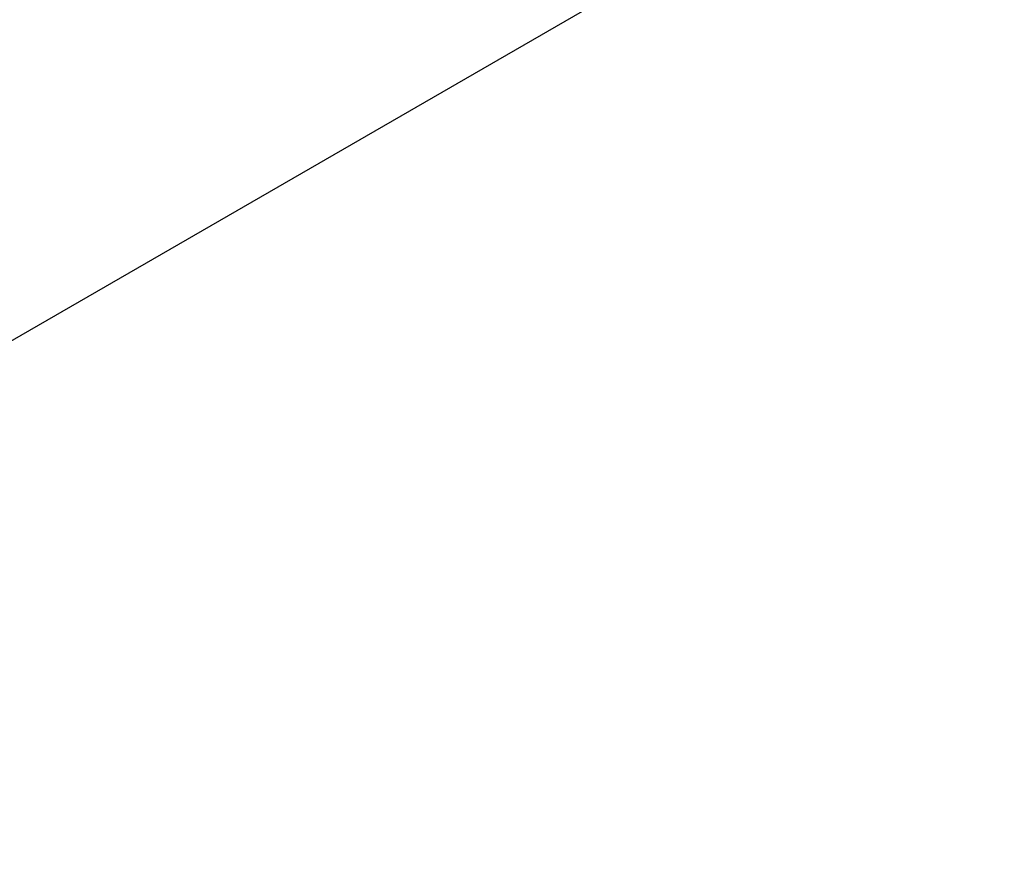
# Model space of a CAD drawing. Header units: inches. Extents: x 0.3 to 33.8, y 0.2 to 21.7.
# Tile 148 of 192: x 30.7633 to 30.8376, y 14.1292 to 14.1931. Entities that reach past the tile are written whole.
import ezdxf

# ---------------------------------------------------------------- set-up
doc = ezdxf.new("R2010")
doc.units = ezdxf.units.IN
doc.header["$MEASUREMENT"] = 0

msp = doc.modelspace()

# ---------------------------------------------------------------- linework, layer by layer
at = {"color": 7, "linetype": 'Continuous', "lineweight": 25}
msp.add_line((30.69401892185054, 14.12921409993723), (30.85311794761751, 14.22106001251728), dxfattribs=at)

doc.saveas('drawing.dxf')
